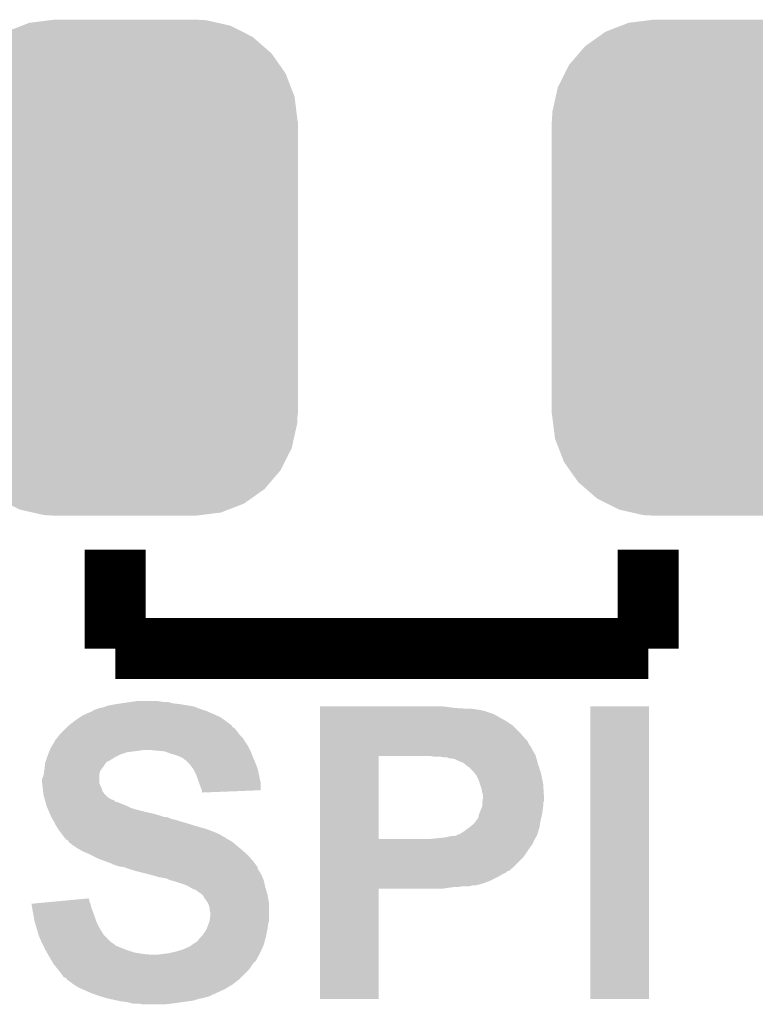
# Model space of a CAD drawing. Extents: x -0.05 to 0.95, y -0.15 to 1.54.
# Tile 8 of 45: x 0.36 to 0.45, y 0.15 to 0.28. Entities that reach past the tile are written whole.
import ezdxf

# ---------------------------------------------------------------- set-up
doc = ezdxf.new("R2010")
doc.units = 0
doc.layers.get('0').update_dxf_attribs({"linetype": 'CONTINUOUS'})
doc.layers.add('ACCEL_35_CLICK_V101_GTO', color=14, linetype='CONTINUOUS')
doc.layers.add('ACCEL_35_CLICK_V101_GTS', color=12, linetype='CONTINUOUS')

# ---------------------------------------------------------------- blocks, each defined once
blk = doc.blocks.new('CUSTOM_74')
for points in [[(-0.01259, 0.03214), (-0.00989, 0.03248), (0.01215, 0.03214), (0.01065, 0.03248)], [(-0.00989, 0.03248), (-0.00935, 0.03255), (0.01065, 0.03248), (0.00935, 0.03255)], [(-0.01563, 0.03096), (-0.01356, 0.03176), (0.01541, 0.03096), (0.01383, 0.03176)], [(-0.01356, 0.03176), (-0.01259, 0.03214), (0.01383, 0.03176), (0.01215, 0.03214)], [(-0.01829, 0.02907), (-0.01657, 0.03029), (0.01814, 0.02907), (0.01674, 0.03029)], [(-0.01657, 0.03029), (-0.01563, 0.03096), (0.01674, 0.03029), (0.01541, 0.03096)], [(-0.01908, 0.02815), (-0.01829, 0.02907), (0.0192, 0.02815), (0.01814, 0.02907)], [(-0.02041, 0.0266), (-0.01908, 0.02815), (0.0203, 0.0266), (0.0192, 0.02815)], [(-0.02097, 0.02548), (-0.02041, 0.0266), (0.02108, 0.02548), (0.0203, 0.0266)], [(-0.02188, 0.02368), (-0.02097, 0.02548), (0.02177, 0.02368), (0.02108, 0.02548)], [(-0.02215, 0.02244), (-0.02188, 0.02368), (0.02225, 0.02244), (0.02177, 0.02368)], [(-0.02259, 0.0205), (-0.02215, 0.02244), (0.02249, 0.0205), (0.02225, 0.02244)], [(-0.02265, 0.0192), (-0.02259, 0.0205), (0.02265, 0.0192), (0.02249, 0.0205)], [(-0.0227, -0.0192), (-0.0227, 0.0192), (0.0227, -0.0192), (0.0227, 0.0192)], [(-0.02249, -0.0205), (-0.02265, -0.0192), (0.02259, -0.0205), (0.02265, -0.0192)], [(-0.02225, -0.02244), (-0.02249, -0.0205), (0.02215, -0.02244), (0.02259, -0.0205)], [(-0.02177, -0.02368), (-0.02225, -0.02244), (0.02188, -0.02368), (0.02215, -0.02244)], [(-0.02108, -0.02548), (-0.02177, -0.02368), (0.02097, -0.02548), (0.02188, -0.02368)], [(-0.0203, -0.0266), (-0.02108, -0.02548), (0.02041, -0.0266), (0.02097, -0.02548)], [(-0.0192, -0.02815), (-0.0203, -0.0266), (0.01908, -0.02815), (0.02041, -0.0266)], [(-0.01814, -0.02907), (-0.0192, -0.02815), (0.01829, -0.02907), (0.01908, -0.02815)], [(-0.01674, -0.03029), (-0.01814, -0.02907), (0.01657, -0.03029), (0.01829, -0.02907)], [(-0.01541, -0.03096), (-0.01674, -0.03029), (0.01563, -0.03096), (0.01657, -0.03029)], [(-0.01383, -0.03176), (-0.01541, -0.03096), (0.01356, -0.03176), (0.01563, -0.03096)], [(-0.01215, -0.03214), (-0.01383, -0.03176), (0.01259, -0.03214), (0.01356, -0.03176)], [(-0.01065, -0.03248), (-0.01215, -0.03214), (0.00989, -0.03248), (0.01259, -0.03214)], [(-0.00935, -0.03255), (-0.01065, -0.03248), (0.00935, -0.03255), (0.00989, -0.03248)]]:
    blk.add_solid(points)

msp = doc.modelspace()

# ---------------------------------------------------------------- linework, layer by layer
at = {"layer": 'ACCEL_35_CLICK_V101_GTO', "const_width": 0.008}
for points in [[(0.37, 0.2), (0.37, 0.213)], [(0.44, 0.2), (0.44, 0.213)], [(0.37, 0.2), (0.44, 0.2)]]:
    msp.add_lwpolyline(points, dxfattribs=at)
at = {"layer": 'ACCEL_35_CLICK_V101_GTO'}
for points in [[(0.369, 0.1925), (0.3701, 0.1927), (0.3797, 0.1925), (0.3785, 0.1927)], [(0.3701, 0.1927), (0.37075, 0.1928), (0.3785, 0.1927), (0.3776, 0.1928)], [(0.37075, 0.1928), (0.3714, 0.1929), (0.3776, 0.1928), (0.37725, 0.1929)], [(0.3714, 0.1929), (0.3721, 0.193), (0.37725, 0.1929), (0.3769, 0.193)], [(0.3721, 0.193), (0.3728, 0.1931), (0.3762, 0.193), (0.3756, 0.1931)], [(0.3657, 0.1912), (0.3668, 0.1917), (0.38335, 0.1912), (0.38222, 0.1917)], [(0.3669, 0.1917), (0.367, 0.1918), (0.38222, 0.1917), (0.382, 0.1918)], [(0.367, 0.1918), (0.3674, 0.192), (0.382, 0.1918), (0.3814, 0.192)], [(0.3674, 0.192), (0.3677, 0.1921), (0.3814, 0.192), (0.3811, 0.1921)], [(0.3677, 0.1921), (0.368, 0.1922), (0.3811, 0.1921), (0.38083, 0.1922)], [(0.368, 0.1922), (0.3685, 0.1923), (0.38083, 0.1922), (0.38057, 0.1923)], [(0.3685, 0.1923), (0.36875, 0.1924), (0.38057, 0.1923), (0.3803, 0.1924)], [(0.36875, 0.1924), (0.369, 0.1925), (0.3803, 0.1924), (0.3797, 0.1925)], [(0.3969, 0.1922), (0.3969, 0.1924), (0.4146, 0.1922), (0.4131, 0.1924)], [(0.3969, 0.1921), (0.3969, 0.1922), (0.4162, 0.1921), (0.4146, 0.1922)], [(0.3969, 0.192), (0.3969, 0.1921), (0.4175, 0.192), (0.4168, 0.1921)], [(0.3969, 0.1919), (0.3969, 0.192), (0.4181, 0.1919), (0.4175, 0.192)], [(0.3969, 0.1918), (0.3969, 0.1919), (0.4185, 0.1918), (0.4181, 0.1919)], [(0.3969, 0.1917), (0.3969, 0.1918), (0.4187, 0.1917), (0.4186, 0.1918)], [(0.3969, 0.1918), (0.3969, 0.1918), (0.4186, 0.1918), (0.4185, 0.1918)], [(0.3969, 0.1914), (0.3969, 0.1917), (0.4197, 0.1914), (0.4188, 0.1917)], [(0.3969, 0.1917), (0.3969, 0.1917), (0.4188, 0.1917), (0.4187, 0.1917)], [(0.3969, 0.191), (0.3969, 0.1914), (0.4204, 0.191), (0.4197, 0.1914)], [(0.4324, 0.154), (0.4324, 0.1924), (0.4401, 0.154), (0.4401, 0.1924)], [(0.4324, 0.1924), (0.4324, 0.1924), (0.4401, 0.1924), (0.4324, 0.1924)], [(0.3639, 0.1899), (0.36467, 0.1905), (0.3853, 0.1899), (0.3845, 0.1905)], [(0.36467, 0.1905), (0.3648, 0.1906), (0.3845, 0.1905), (0.38436, 0.1906)], [(0.3648, 0.1906), (0.3654, 0.191), (0.38436, 0.1906), (0.3838, 0.191)], [(0.3654, 0.191), (0.3657, 0.1912), (0.3838, 0.191), (0.38335, 0.1912)], [(0.3969, 0.1905), (0.3969, 0.191), (0.4213, 0.1905), (0.4204, 0.191)], [(0.3969, 0.1899), (0.3969, 0.1905), (0.4222, 0.1899), (0.4213, 0.1905)], [(0.3627, 0.1887), (0.3634, 0.1894), (0.38633, 0.1887), (0.3858, 0.1894)], [(0.3634, 0.1894), (0.3636, 0.1896), (0.3858, 0.1894), (0.3856, 0.1896)], [(0.3636, 0.1896), (0.3637, 0.1897), (0.3856, 0.1896), (0.3854, 0.1897)], [(0.3637, 0.1897), (0.3639, 0.1899), (0.3854, 0.1897), (0.3853, 0.1899)], [(0.3969, 0.189), (0.3969, 0.1899), (0.4231, 0.189), (0.4222, 0.1899)], [(0.3969, 0.188), (0.3969, 0.189), (0.424, 0.188), (0.4231, 0.189)], [(0.36162, 0.1871), (0.36198, 0.1877), (0.3875, 0.1871), (0.3871, 0.1877)], [(0.36198, 0.1877), (0.3621, 0.1879), (0.3871, 0.1877), (0.38698, 0.1879)], [(0.3621, 0.188), (0.3623, 0.1882), (0.38692, 0.188), (0.3868, 0.1882)], [(0.3621, 0.1879), (0.3621, 0.188), (0.38698, 0.1879), (0.38692, 0.188)], [(0.3623, 0.1882), (0.3624, 0.1883), (0.3868, 0.1882), (0.3867, 0.1883)], [(0.3624, 0.1883), (0.36262, 0.1886), (0.3867, 0.1883), (0.3864, 0.1886)], [(0.36262, 0.1886), (0.3627, 0.1887), (0.3864, 0.1886), (0.38633, 0.1887)], [(0.3969, 0.1879), (0.3969, 0.188), (0.4241, 0.1879), (0.424, 0.188)], [(0.3969, 0.1875), (0.3969, 0.1879), (0.4243, 0.1875), (0.4241, 0.1879)], [(0.3969, 0.1869), (0.3969, 0.1875), (0.4247, 0.1869), (0.4243, 0.1875)], [(0.36118, 0.1861), (0.3613, 0.1864), (0.3707, 0.1861), (0.3716, 0.1864)], [(0.3613, 0.1864), (0.36138, 0.1866), (0.3716, 0.1864), (0.3732, 0.1866)], [(0.36138, 0.1866), (0.36142, 0.1867), (0.3732, 0.1866), (0.3738, 0.1867)], [(0.36142, 0.1867), (0.3615, 0.1869), (0.3877, 0.1867), (0.3876, 0.1869)], [(0.3615, 0.1869), (0.36162, 0.1871), (0.3876, 0.1869), (0.3875, 0.1871)], [(0.3755, 0.1866), (0.3743, 0.1867), (0.38775, 0.1866), (0.3877, 0.1867)], [(0.3765, 0.1865), (0.3755, 0.1866), (0.3878, 0.1865), (0.38775, 0.1866)], [(0.3773, 0.1862), (0.3765, 0.1865), (0.38791, 0.1862), (0.3878, 0.1865)], [(0.378, 0.186), (0.3773, 0.1862), (0.38799, 0.186), (0.38791, 0.1862)], [(0.3969, 0.1865), (0.3969, 0.1869), (0.4249, 0.1865), (0.4247, 0.1869)], [(0.3969, 0.186), (0.3969, 0.1865), (0.4252, 0.186), (0.4249, 0.1865)], [(0.36072, 0.1843), (0.36079, 0.1849), (0.3683, 0.1843), (0.3687, 0.1849)], [(0.36079, 0.1849), (0.3608, 0.185), (0.3687, 0.1849), (0.3688, 0.185)], [(0.3608, 0.185), (0.36087, 0.1852), (0.3688, 0.185), (0.369, 0.1852)], [(0.36087, 0.1852), (0.36103, 0.1857), (0.3691, 0.1852), (0.3699, 0.1857)], [(0.36087, 0.1852), (0.36087, 0.1852), (0.369, 0.1852), (0.3691, 0.1852)], [(0.36103, 0.1857), (0.3611, 0.1859), (0.3699, 0.1857), (0.3703, 0.1859)], [(0.3611, 0.1859), (0.36118, 0.1861), (0.3703, 0.1859), (0.3707, 0.1861)], [(0.3785, 0.1858), (0.378, 0.186), (0.38806, 0.1858), (0.38799, 0.186)], [(0.3787, 0.1857), (0.3785, 0.1858), (0.3881, 0.1857), (0.38806, 0.1858)], [(0.3789, 0.1856), (0.3787, 0.1857), (0.38814, 0.1856), (0.3881, 0.1857)], [(0.3791, 0.1854), (0.3789, 0.1856), (0.38823, 0.1854), (0.38814, 0.1856)], [(0.3796, 0.185), (0.3792, 0.1854), (0.3884, 0.185), (0.38823, 0.1854)], [(0.3798, 0.1848), (0.3796, 0.185), (0.38848, 0.1848), (0.3884, 0.185)], [(0.3969, 0.1859), (0.3969, 0.186), (0.42523, 0.1859), (0.4252, 0.186)], [(0.3969, 0.175), (0.3969, 0.1859), (0.4046, 0.175), (0.4046, 0.1859)], [(0.3969, 0.1859), (0.3969, 0.1859), (0.4046, 0.1859), (0.4104, 0.1859)], [(0.4119, 0.1858), (0.4114, 0.1859), (0.42525, 0.1858), (0.42523, 0.1859)], [(0.4132, 0.1857), (0.4127, 0.1858), (0.42528, 0.1857), (0.42525, 0.1858)], [(0.4138, 0.1856), (0.4136, 0.1857), (0.42531, 0.1856), (0.42528, 0.1857)], [(0.4146, 0.1855), (0.4139, 0.1856), (0.42534, 0.1855), (0.42531, 0.1856)], [(0.4152, 0.1852), (0.4146, 0.1855), (0.42542, 0.1852), (0.42534, 0.1855)], [(0.4157, 0.185), (0.4152, 0.1852), (0.42547, 0.185), (0.42542, 0.1852)], [(0.41583, 0.1849), (0.4157, 0.185), (0.4255, 0.1849), (0.42547, 0.185)], [(0.4162, 0.1846), (0.41583, 0.1849), (0.4256, 0.1846), (0.4255, 0.1849)], [(0.3606, 0.1834), (0.36067, 0.1839), (0.3679, 0.1834), (0.368, 0.1839)], [(0.36067, 0.1839), (0.3607, 0.1841), (0.368, 0.1839), (0.36815, 0.1841)], [(0.3607, 0.1841), (0.36072, 0.1843), (0.36815, 0.1841), (0.3683, 0.1843)], [(0.38023, 0.1842), (0.3798, 0.1848), (0.3887, 0.1842), (0.38848, 0.1848)], [(0.3803, 0.1841), (0.38023, 0.1842), (0.38872, 0.1841), (0.3887, 0.1842)], [(0.3806, 0.1835), (0.3803, 0.1841), (0.38886, 0.1835), (0.38872, 0.1841)], [(0.4165, 0.1844), (0.4162, 0.1846), (0.42567, 0.1844), (0.4256, 0.1846)], [(0.417, 0.1839), (0.4165, 0.1844), (0.42583, 0.1839), (0.42567, 0.1844)], [(0.41716, 0.1837), (0.417, 0.1839), (0.4259, 0.1837), (0.42583, 0.1839)], [(0.4174, 0.1834), (0.41716, 0.1837), (0.42596, 0.1834), (0.4259, 0.1837)], [(0.3604, 0.1829), (0.3606, 0.1834), (0.3679, 0.1829), (0.3679, 0.1834)], [(0.3604, 0.1824), (0.3604, 0.1829), (0.3679, 0.1824), (0.3679, 0.1829)], [(0.36043, 0.1821), (0.3604, 0.1824), (0.368, 0.1821), (0.3679, 0.1824)], [(0.3809, 0.1827), (0.3806, 0.1835), (0.38903, 0.1827), (0.38886, 0.1835)], [(0.381, 0.1824), (0.3809, 0.1827), (0.3891, 0.1824), (0.38903, 0.1827)], [(0.3811, 0.1821), (0.381, 0.1824), (0.3891, 0.1821), (0.3891, 0.1824)], [(0.4177, 0.1828), (0.4174, 0.1834), (0.42608, 0.1828), (0.42596, 0.1834)], [(0.4179, 0.1822), (0.4177, 0.1828), (0.4262, 0.1822), (0.42608, 0.1828)], [(0.36048, 0.1817), (0.36043, 0.1821), (0.3682, 0.1817), (0.368, 0.1821)], [(0.3605, 0.1815), (0.36048, 0.1817), (0.36825, 0.1815), (0.3682, 0.1817)], [(0.36052, 0.1813), (0.3605, 0.1815), (0.3683, 0.1813), (0.36825, 0.1815)], [(0.36057, 0.1809), (0.36052, 0.1813), (0.3686, 0.1809), (0.3683, 0.1813)], [(0.3813, 0.1816), (0.3811, 0.1821), (0.3891, 0.1816), (0.3891, 0.1821)], [(0.38137, 0.1814), (0.3813, 0.1816), (0.3891, 0.1814), (0.3891, 0.1816)], [(0.3814, 0.1813), (0.38137, 0.1814), (0.38653, 0.1813), (0.3891, 0.1814)], [(0.3814, 0.1811), (0.3814, 0.1813), (0.3814, 0.1811), (0.38653, 0.1813)], [(0.4181, 0.1816), (0.4179, 0.1822), (0.42624, 0.1816), (0.4262, 0.1822)], [(0.4182, 0.1811), (0.4181, 0.1816), (0.42627, 0.1811), (0.42624, 0.1816)], [(0.4183, 0.1808), (0.4182, 0.1811), (0.42629, 0.1808), (0.42627, 0.1811)], [(0.3606, 0.1807), (0.36057, 0.1809), (0.3688, 0.1807), (0.3686, 0.1809)], [(0.36066, 0.1805), (0.3606, 0.1807), (0.369, 0.1805), (0.3688, 0.1807)], [(0.36071, 0.1803), (0.36066, 0.1805), (0.3693, 0.1803), (0.369, 0.1805)], [(0.36074, 0.1802), (0.36071, 0.1803), (0.3695, 0.1802), (0.3693, 0.1803)], [(0.36077, 0.1801), (0.36074, 0.1802), (0.3698, 0.1801), (0.3695, 0.1802)], [(0.36083, 0.1799), (0.36077, 0.1801), (0.37, 0.1799), (0.3698, 0.1801)], [(0.36086, 0.1798), (0.36083, 0.1799), (0.3704, 0.1798), (0.37, 0.1799)], [(0.36097, 0.1794), (0.36086, 0.1798), (0.3714, 0.1794), (0.3704, 0.1798)], [(0.4182, 0.1798), (0.41823, 0.18), (0.42623, 0.1798), (0.4263, 0.18)], [(0.4182, 0.1797), (0.4182, 0.1798), (0.4262, 0.1797), (0.42623, 0.1798)], [(0.4182, 0.1793), (0.4182, 0.1797), (0.4262, 0.1793), (0.4262, 0.1797)], [(0.41823, 0.18), (0.4183, 0.1804), (0.4263, 0.18), (0.4263, 0.1804)], [(0.4183, 0.1806), (0.4183, 0.1808), (0.4263, 0.1806), (0.42629, 0.1808)], [(0.4183, 0.1804), (0.4183, 0.1806), (0.4263, 0.1804), (0.4263, 0.1806)], [(0.361, 0.1793), (0.36097, 0.1794), (0.3716, 0.1793), (0.3714, 0.1794)], [(0.36109, 0.1791), (0.361, 0.1793), (0.372, 0.1791), (0.3716, 0.1793)], [(0.36117, 0.1789), (0.36109, 0.1791), (0.3726, 0.1789), (0.372, 0.1791)], [(0.36134, 0.1785), (0.36117, 0.1789), (0.3742, 0.1785), (0.3726, 0.1789)], [(0.36143, 0.1783), (0.36134, 0.1785), (0.3751, 0.1783), (0.3742, 0.1785)], [(0.4178, 0.1783), (0.41788, 0.1785), (0.42606, 0.1783), (0.4261, 0.1785)], [(0.41788, 0.1785), (0.4182, 0.1793), (0.4261, 0.1785), (0.4262, 0.1793)], [(0.36156, 0.178), (0.36143, 0.1783), (0.3761, 0.178), (0.3751, 0.1783)], [(0.3616, 0.1779), (0.36156, 0.178), (0.3764, 0.1779), (0.3761, 0.178)], [(0.36165, 0.1778), (0.3616, 0.1779), (0.377, 0.1778), (0.3766, 0.1779)], [(0.36176, 0.1776), (0.36165, 0.1778), (0.3775, 0.1776), (0.377, 0.1778)], [(0.36182, 0.1775), (0.36176, 0.1776), (0.378, 0.1775), (0.3775, 0.1776)], [(0.36193, 0.1773), (0.36182, 0.1775), (0.3786, 0.1773), (0.378, 0.1775)], [(0.36204, 0.1771), (0.36193, 0.1773), (0.3793, 0.1771), (0.3786, 0.1773)], [(0.3622, 0.1768), (0.36204, 0.1771), (0.38027, 0.1768), (0.3793, 0.1771)], [(0.4171, 0.177), (0.4174, 0.1774), (0.42579, 0.177), (0.42586, 0.1774)], [(0.4174, 0.1775), (0.4176, 0.1776), (0.42588, 0.1775), (0.4259, 0.1776)], [(0.4174, 0.1774), (0.4174, 0.1775), (0.42586, 0.1774), (0.42588, 0.1775)], [(0.4176, 0.1776), (0.4177, 0.1779), (0.4259, 0.1776), (0.42597, 0.1779)], [(0.4177, 0.1779), (0.4178, 0.1783), (0.42597, 0.1779), (0.42606, 0.1783)], [(0.36226, 0.1767), (0.3622, 0.1768), (0.3806, 0.1767), (0.38027, 0.1768)], [(0.3625, 0.1763), (0.36226, 0.1767), (0.382, 0.1763), (0.3806, 0.1767)], [(0.36288, 0.1758), (0.3625, 0.1763), (0.3833, 0.1758), (0.382, 0.1763)], [(0.3631, 0.1755), (0.36288, 0.1758), (0.3839, 0.1755), (0.3833, 0.1758)], [(0.4152, 0.1756), (0.4158, 0.176), (0.42543, 0.1756), (0.42555, 0.176)], [(0.4158, 0.176), (0.41647, 0.1765), (0.42555, 0.176), (0.4257, 0.1765)], [(0.41647, 0.1765), (0.4166, 0.1766), (0.4257, 0.1765), (0.42572, 0.1766)], [(0.4166, 0.1766), (0.4171, 0.177), (0.42572, 0.1766), (0.42579, 0.177)], [(0.36333, 0.1752), (0.3631, 0.1755), (0.3844, 0.1752), (0.3839, 0.1755)], [(0.3634, 0.1751), (0.36333, 0.1752), (0.3845, 0.1751), (0.3845, 0.1752)], [(0.36333, 0.1752), (0.36333, 0.1752), (0.3845, 0.1752), (0.3844, 0.1752)], [(0.3636, 0.1749), (0.3634, 0.1751), (0.3849, 0.1749), (0.3845, 0.1751)], [(0.3638, 0.1748), (0.3636, 0.1749), (0.38507, 0.1748), (0.3849, 0.1749)], [(0.3639, 0.1746), (0.3638, 0.1748), (0.3854, 0.1746), (0.38507, 0.1748)], [(0.3644, 0.1742), (0.3639, 0.1746), (0.38588, 0.1742), (0.3854, 0.1746)], [(0.3969, 0.1746), (0.3969, 0.175), (0.4249, 0.1746), (0.42512, 0.175)], [(0.3969, 0.175), (0.3969, 0.175), (0.4113, 0.175), (0.4046, 0.175)], [(0.3969, 0.1745), (0.3969, 0.1746), (0.4249, 0.1745), (0.4249, 0.1746)], [(0.3969, 0.1742), (0.3969, 0.1745), (0.4247, 0.1742), (0.4249, 0.1745)], [(0.4113, 0.175), (0.4133, 0.1752), (0.42512, 0.175), (0.42523, 0.1752)], [(0.4133, 0.1752), (0.4142, 0.1754), (0.42523, 0.1752), (0.42534, 0.1754)], [(0.4146, 0.1754), (0.4149, 0.1755), (0.42534, 0.1754), (0.4254, 0.1755)], [(0.4149, 0.1755), (0.415, 0.1756), (0.4254, 0.1755), (0.42543, 0.1756)], [(0.365, 0.1738), (0.3644, 0.1742), (0.38636, 0.1738), (0.38588, 0.1742)], [(0.36535, 0.1736), (0.365, 0.1738), (0.3866, 0.1736), (0.38636, 0.1738)], [(0.3657, 0.1734), (0.36535, 0.1736), (0.38683, 0.1734), (0.3866, 0.1736)], [(0.3664, 0.1731), (0.3657, 0.1734), (0.38717, 0.1731), (0.38683, 0.1734)], [(0.3969, 0.1738), (0.3969, 0.1742), (0.4244, 0.1738), (0.4247, 0.1742)], [(0.3969, 0.1726), (0.3969, 0.1738), (0.4236, 0.1726), (0.4244, 0.1738)], [(0.3668, 0.1729), (0.3664, 0.1731), (0.3874, 0.1729), (0.38717, 0.1731)], [(0.3678, 0.1724), (0.3668, 0.1729), (0.38784, 0.1724), (0.3874, 0.1729)], [(0.36864, 0.1721), (0.3678, 0.1724), (0.3881, 0.1721), (0.38784, 0.1724)], [(0.3692, 0.1719), (0.36864, 0.1721), (0.38825, 0.1719), (0.3881, 0.1721)], [(0.3969, 0.1714), (0.3969, 0.1726), (0.4224, 0.1714), (0.4236, 0.1726)], [(0.3699, 0.1716), (0.3692, 0.1719), (0.38848, 0.1716), (0.38825, 0.1719)], [(0.3705, 0.1714), (0.3699, 0.1716), (0.38862, 0.1714), (0.38848, 0.1716)], [(0.3712, 0.1713), (0.3705, 0.1714), (0.3887, 0.1713), (0.38862, 0.1714)], [(0.3717, 0.1711), (0.3712, 0.1713), (0.3887, 0.1711), (0.3887, 0.1713)], [(0.372, 0.171), (0.3717, 0.1711), (0.38877, 0.171), (0.3887, 0.1711)], [(0.3724, 0.1709), (0.372, 0.171), (0.38883, 0.1709), (0.38877, 0.171)], [(0.3726, 0.1708), (0.3724, 0.1709), (0.3889, 0.1708), (0.38883, 0.1709)], [(0.3743, 0.1704), (0.3727, 0.1708), (0.38914, 0.1704), (0.3889, 0.1708)], [(0.3969, 0.1708), (0.3969, 0.1714), (0.4217, 0.1708), (0.4224, 0.1714)], [(0.3969, 0.1706), (0.3969, 0.1708), (0.4213, 0.1706), (0.4215, 0.1708)], [(0.3969, 0.1708), (0.3969, 0.1708), (0.4215, 0.1708), (0.4217, 0.1708)], [(0.37465, 0.1703), (0.3743, 0.1704), (0.3892, 0.1703), (0.38914, 0.1704)], [(0.3757, 0.17), (0.37465, 0.1703), (0.38933, 0.17), (0.3892, 0.1703)], [(0.3763, 0.1699), (0.3757, 0.17), (0.38937, 0.1699), (0.38933, 0.17)], [(0.3768, 0.1698), (0.3763, 0.1699), (0.38941, 0.1698), (0.38937, 0.1699)], [(0.3772, 0.1696), (0.3768, 0.1698), (0.3895, 0.1696), (0.38941, 0.1698)], [(0.3776, 0.1695), (0.3772, 0.1696), (0.38952, 0.1695), (0.3895, 0.1696)], [(0.3782, 0.1693), (0.3776, 0.1695), (0.38957, 0.1693), (0.38952, 0.1695)], [(0.3969, 0.1704), (0.3969, 0.1706), (0.4209, 0.1704), (0.4213, 0.1706)], [(0.3969, 0.1701), (0.3969, 0.1704), (0.4204, 0.1701), (0.4209, 0.1704)], [(0.3969, 0.1695), (0.3969, 0.1701), (0.4192, 0.1695), (0.4204, 0.1701)], [(0.3969, 0.1692), (0.3969, 0.1695), (0.4184, 0.1692), (0.4192, 0.1695)], [(0.3786, 0.1692), (0.3782, 0.1693), (0.38959, 0.1692), (0.38957, 0.1693)], [(0.3788, 0.1691), (0.3786, 0.1692), (0.38961, 0.1691), (0.38959, 0.1692)], [(0.3796, 0.1688), (0.3789, 0.1691), (0.38968, 0.1688), (0.38961, 0.1691)], [(0.37977, 0.1687), (0.3796, 0.1688), (0.3897, 0.1687), (0.38968, 0.1688)], [(0.3801, 0.1685), (0.37977, 0.1687), (0.38976, 0.1685), (0.3897, 0.1687)], [(0.3806, 0.1683), (0.3801, 0.1685), (0.38982, 0.1683), (0.38976, 0.1685)], [(0.381, 0.168), (0.3806, 0.1683), (0.38991, 0.168), (0.38982, 0.1683)], [(0.3969, 0.169), (0.3969, 0.1692), (0.4177, 0.169), (0.4184, 0.1692)], [(0.3969, 0.1689), (0.3969, 0.169), (0.4174, 0.1689), (0.4176, 0.169)], [(0.3969, 0.169), (0.3969, 0.169), (0.4176, 0.169), (0.4177, 0.169)], [(0.3969, 0.1688), (0.3969, 0.1689), (0.4165, 0.1688), (0.4169, 0.1689)], [(0.3969, 0.1687), (0.3969, 0.1688), (0.4151, 0.1687), (0.4156, 0.1688)], [(0.3969, 0.1685), (0.3969, 0.1687), (0.4131, 0.1685), (0.4145, 0.1687)], [(0.3969, 0.154), (0.3969, 0.1685), (0.4046, 0.154), (0.4046, 0.1685)], [(0.3969, 0.1685), (0.3969, 0.1685), (0.4046, 0.1685), (0.4131, 0.1685)], [(0.36007, 0.1666), (0.36222, 0.1668), (0.3667, 0.1666), (0.3666, 0.1668)], [(0.36222, 0.1668), (0.36436, 0.167), (0.3666, 0.1668), (0.3666, 0.167)], [(0.36436, 0.167), (0.3665, 0.1672), (0.3666, 0.167), (0.3665, 0.1672)], [(0.3813, 0.1678), (0.381, 0.168), (0.38997, 0.1678), (0.38991, 0.168)], [(0.3814, 0.1677), (0.3813, 0.1678), (0.39, 0.1677), (0.38997, 0.1678)], [(0.3816, 0.1675), (0.3814, 0.1677), (0.39003, 0.1675), (0.39, 0.1677)], [(0.3816, 0.1674), (0.3816, 0.1675), (0.39005, 0.1674), (0.39003, 0.1675)], [(0.3819, 0.167), (0.3816, 0.1674), (0.39012, 0.167), (0.39005, 0.1674)], [(0.3821, 0.1667), (0.3819, 0.167), (0.39017, 0.1667), (0.39012, 0.167)], [(0.359, 0.1665), (0.36007, 0.1666), (0.36673, 0.1665), (0.3667, 0.1666)], [(0.3591, 0.1659), (0.359, 0.1665), (0.3669, 0.1659), (0.36673, 0.1665)], [(0.3592, 0.1653), (0.3591, 0.1659), (0.36712, 0.1653), (0.3669, 0.1659)], [(0.3822, 0.1665), (0.3821, 0.1667), (0.3902, 0.1665), (0.39017, 0.1667)], [(0.3823, 0.1663), (0.3822, 0.1665), (0.3902, 0.1663), (0.3902, 0.1665)], [(0.3824, 0.1659), (0.3823, 0.1663), (0.3902, 0.1659), (0.3902, 0.1663)], [(0.3824, 0.1656), (0.3824, 0.1659), (0.3902, 0.1656), (0.3902, 0.1659)], [(0.3825, 0.1653), (0.3824, 0.1656), (0.3902, 0.1653), (0.3902, 0.1656)], [(0.35924, 0.1651), (0.3592, 0.1653), (0.3672, 0.1651), (0.36712, 0.1653)], [(0.3594, 0.1642), (0.35924, 0.1651), (0.3675, 0.1642), (0.3672, 0.1651)], [(0.3597, 0.1632), (0.3594, 0.1642), (0.368, 0.1632), (0.3675, 0.1642)], [(0.38227, 0.1639), (0.3824, 0.1643), (0.3901, 0.1639), (0.3902, 0.1643)], [(0.3824, 0.1643), (0.3825, 0.1651), (0.3902, 0.1643), (0.3902, 0.1651)], [(0.3825, 0.1651), (0.3825, 0.1653), (0.3902, 0.1651), (0.3902, 0.1653)], [(0.35994, 0.1624), (0.3597, 0.1632), (0.3685, 0.1624), (0.368, 0.1632)], [(0.3815, 0.1624), (0.3819, 0.163), (0.38984, 0.1624), (0.38996, 0.163)], [(0.3819, 0.163), (0.38199, 0.1632), (0.38996, 0.163), (0.39, 0.1632)], [(0.38199, 0.1632), (0.3822, 0.1637), (0.39, 0.1632), (0.39007, 0.1637)], [(0.3822, 0.1637), (0.38227, 0.1639), (0.39007, 0.1637), (0.3901, 0.1639)], [(0.36, 0.1622), (0.35994, 0.1624), (0.3687, 0.1622), (0.3685, 0.1624)], [(0.36031, 0.1615), (0.36, 0.1622), (0.3694, 0.1615), (0.3687, 0.1622)], [(0.3806, 0.1614), (0.3809, 0.1617), (0.38958, 0.1614), (0.38966, 0.1617)], [(0.3809, 0.1617), (0.3811, 0.162), (0.38966, 0.1617), (0.38975, 0.162)], [(0.3811, 0.162), (0.3813, 0.1622), (0.38975, 0.162), (0.3898, 0.1622)], [(0.3813, 0.1622), (0.3815, 0.1624), (0.3898, 0.1622), (0.38984, 0.1624)], [(0.3604, 0.1613), (0.36031, 0.1615), (0.3697, 0.1613), (0.3694, 0.1615)], [(0.36055, 0.161), (0.3604, 0.1613), (0.3701, 0.161), (0.3697, 0.1613)], [(0.3607, 0.1607), (0.36055, 0.161), (0.3708, 0.1607), (0.3701, 0.161)], [(0.3608, 0.1605), (0.3607, 0.1607), (0.37133, 0.1605), (0.3708, 0.1607)], [(0.36086, 0.1604), (0.3608, 0.1605), (0.3716, 0.1604), (0.37133, 0.1605)], [(0.36103, 0.1601), (0.36086, 0.1604), (0.3725, 0.1601), (0.3716, 0.1604)], [(0.3779, 0.1602), (0.3789, 0.1605), (0.38909, 0.1602), (0.38923, 0.1605)], [(0.3789, 0.1605), (0.3798, 0.1609), (0.38923, 0.1605), (0.38941, 0.1609)], [(0.3798, 0.1609), (0.38008, 0.1611), (0.38941, 0.1609), (0.3895, 0.1611)], [(0.38008, 0.1611), (0.3805, 0.1614), (0.3895, 0.1611), (0.38958, 0.1614)], [(0.36114, 0.1599), (0.36103, 0.1601), (0.3737, 0.1599), (0.3725, 0.1601)], [(0.3612, 0.1598), (0.36114, 0.1599), (0.3749, 0.1598), (0.3737, 0.1599)], [(0.3616, 0.1591), (0.3612, 0.1598), (0.38851, 0.1591), (0.38889, 0.1598)], [(0.36172, 0.1589), (0.3616, 0.1591), (0.3884, 0.1589), (0.38851, 0.1591)], [(0.3755, 0.1598), (0.3762, 0.1599), (0.38889, 0.1598), (0.38895, 0.1599)], [(0.3762, 0.1599), (0.377, 0.16), (0.38895, 0.1599), (0.389, 0.16)], [(0.377, 0.16), (0.3779, 0.1602), (0.389, 0.16), (0.38909, 0.1602)], [(0.36178, 0.1588), (0.36172, 0.1589), (0.3882, 0.1588), (0.3884, 0.1589)], [(0.3619, 0.1586), (0.36178, 0.1588), (0.38807, 0.1586), (0.3882, 0.1588)], [(0.36246, 0.1579), (0.3619, 0.1586), (0.3876, 0.1579), (0.38807, 0.1586)], [(0.3627, 0.1576), (0.36246, 0.1579), (0.3873, 0.1576), (0.3876, 0.1579)], [(0.363, 0.1572), (0.3627, 0.1576), (0.3869, 0.1572), (0.3873, 0.1576)], [(0.3632, 0.1569), (0.363, 0.1572), (0.3866, 0.1569), (0.3869, 0.1572)], [(0.3636, 0.1567), (0.3632, 0.1569), (0.3864, 0.1567), (0.3866, 0.1569)], [(0.3636, 0.1566), (0.3636, 0.1567), (0.3863, 0.1566), (0.3864, 0.1567)], [(0.3644, 0.156), (0.3636, 0.1566), (0.38553, 0.156), (0.3863, 0.1566)], [(0.36456, 0.1559), (0.3644, 0.156), (0.3854, 0.1559), (0.38553, 0.156)], [(0.3652, 0.1555), (0.36456, 0.1559), (0.38473, 0.1555), (0.3854, 0.1559)], [(0.36565, 0.1553), (0.3652, 0.1555), (0.3844, 0.1553), (0.38473, 0.1555)], [(0.367, 0.1547), (0.36565, 0.1553), (0.3831, 0.1547), (0.3844, 0.1553)], [(0.3673, 0.1546), (0.367, 0.1547), (0.383, 0.1546), (0.3831, 0.1547)], [(0.3679, 0.1544), (0.3673, 0.1546), (0.3825, 0.1544), (0.3828, 0.1546)], [(0.3673, 0.1546), (0.3673, 0.1546), (0.3828, 0.1546), (0.383, 0.1546)], [(0.36823, 0.1543), (0.3679, 0.1544), (0.3822, 0.1543), (0.3825, 0.1544)], [(0.3689, 0.1541), (0.36823, 0.1543), (0.3814, 0.1541), (0.3822, 0.1543)], [(0.36935, 0.154), (0.3689, 0.1541), (0.3809, 0.154), (0.3814, 0.1541)], [(0.37025, 0.1538), (0.36935, 0.154), (0.3803, 0.1538), (0.3809, 0.154)], [(0.3707, 0.1537), (0.37025, 0.1538), (0.3796, 0.1537), (0.3803, 0.1538)], [(0.3715, 0.1536), (0.3707, 0.1537), (0.3789, 0.1536), (0.3796, 0.1537)], [(0.3719, 0.1535), (0.3715, 0.1536), (0.3782, 0.1535), (0.3789, 0.1536)], [(0.3723, 0.1534), (0.3719, 0.1535), (0.3774, 0.1534), (0.3782, 0.1535)], [(0.3736, 0.1533), (0.373, 0.1534), (0.3766, 0.1533), (0.3774, 0.1534)]]:
    msp.add_solid(points, dxfattribs=at)

# ---------------------------------------------------------------- block references
at = {"layer": 'ACCEL_35_CLICK_V101_GTS'}
for p in [(0.3713, 0.25), (0.45, 0.25)]:
    msp.add_blockref('CUSTOM_74', p, dxfattribs=at)

doc.saveas('drawing.dxf')
